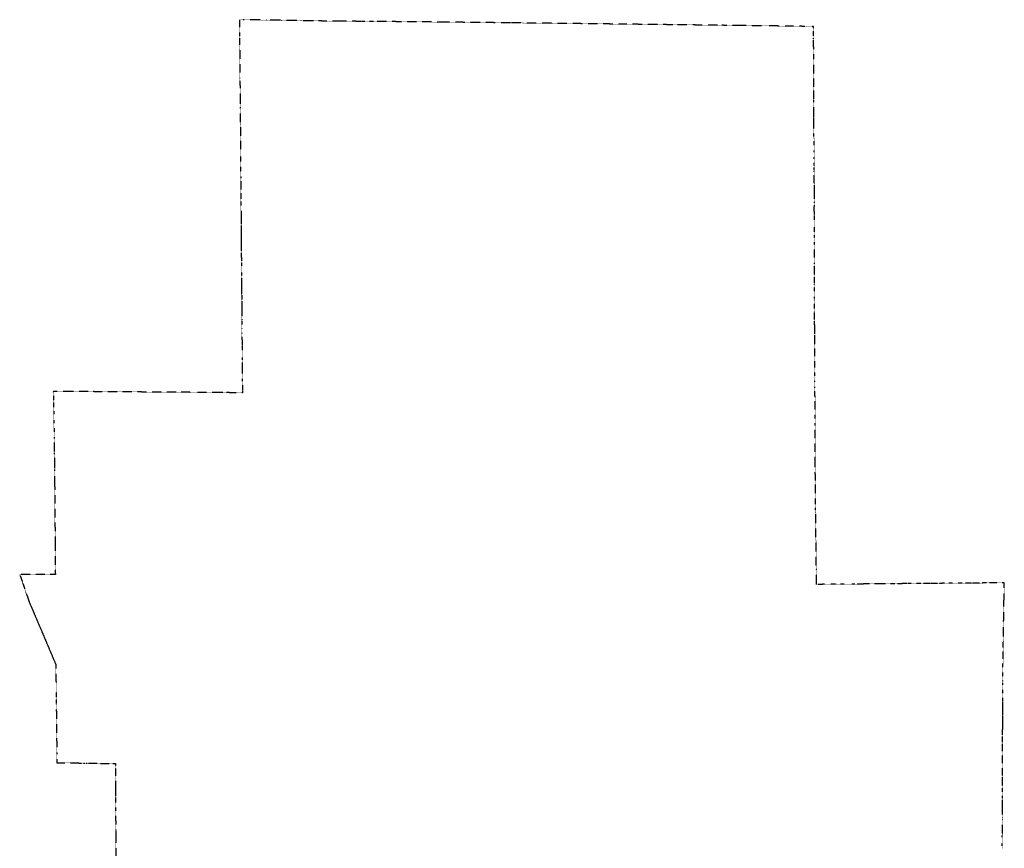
# Model space of a CAD drawing. Extents: x 2234729 to 2254000, y 588345 to 614924.
# Tile 10 of 10: x 2234729 to 2248800, y 603083 to 614924. Entities that reach past the tile are written whole.
import ezdxf

# ---------------------------------------------------------------- set-up
doc = ezdxf.new("R2010")
doc.units = 21
doc.header["$MEASUREMENT"] = 0
doc.linetypes.add('OhDOT_USTN3', pattern=[0.22, 0.165, -0.055])
doc.layers.add('DV_X_Township_Line', color=3, linetype='OhDOT_USTN3')

msp = doc.modelspace()

# ---------------------------------------------------------------- linework, layer by layer
at = {"layer": 'DV_X_Township_Line'}
msp.add_lwpolyline([(2248769, 603082), (2248770, 603154), (2248771, 603182), (2248772, 603267), (2248774, 603351), (2248776, 603458), (2248777, 603498), (2248777, 603516), (2248773, 603663), (2248773, 603699), (2248773, 603726), (2248773, 603798), (2248773, 603888), (2248773, 603913), (2248773, 603938), (2248773, 603941), (2248774, 604125), (2248775, 604350), (2248775, 604473), (2248776, 604578), (2248776, 604682), (2248777, 604785), (2248777, 604880), (2248777, 604980), (2248778, 605083), (2248778, 605183), (2248778, 605186), (2248778, 605283), (2248779, 605347), (2248779, 605383), (2248779, 605446), (2248779, 605483), (2248779, 605580), (2248780, 605583), (2248781, 605683), (2248783, 605792), (2248783, 605793), (2248784, 605903), (2248785, 605955), (2248796, 606629), (2248800, 606876), (2248769, 606877), (2248637, 606876), (2248546, 606875), (2248542, 606875), (2248447, 606874), (2248446, 606874), (2248352, 606873), (2248346, 606873), (2248257, 606873), (2248246, 606872), (2248162, 606872), (2248146, 606872), (2248049, 606871), (2248046, 606871), (2247946, 606870), (2247846, 606869), (2247746, 606868), (2247646, 606867), (2247546, 606867), (2247421, 606866), (2247276, 606864), (2247176, 606864), (2247076, 606863), (2247056, 606863), (2246976, 606862), (2246946, 606862), (2246876, 606861), (2246845, 606861), (2246776, 606860), (2246755, 606860), (2246676, 606859), (2246665, 606859), (2246576, 606859), (2246485, 606858), (2246476, 606858), (2246395, 606857), (2246376, 606857), (2246305, 606856), (2246139, 606855), (2246115, 606855), (2246115, 606887), (2246114, 607065), (2246104, 607916), (2246103, 608003), (2246100, 608312), (2246099, 608635), (2246097, 609123), (2246096, 609223), (2246095, 609531), (2246094, 609665), (2246094, 609764), (2246093, 609864), (2246094, 609987), (2246093, 610225), (2246092, 610340), (2246092, 610436), (2246090, 610570), (2246090, 610588), (2246090, 610614), (2246090, 610638), (2246090, 610680), (2246089, 610736), (2246089, 610747), (2246089, 610749), (2246089, 610837), (2246089, 610862), (2246089, 610871), (2246089, 610921), (2246089, 610940), (2246088, 611033), (2246088, 611069), (2246088, 611097), (2246088, 611146), (2246088, 611246), (2246087, 611437), (2246088, 611538), (2246088, 611618), (2246087, 611744), (2246087, 611843), (2246086, 611939), (2246086, 612006), (2246086, 612127), (2246085, 612220), (2246086, 612305), (2246086, 612366), (2246086, 612465), (2246086, 612529), (2246086, 612561), (2246085, 612592), (2246085, 612645), (2246084, 612748), (2246084, 612780), (2246084, 612839), (2246083, 612938), (2246082, 613033), (2246081, 613186), (2246080, 613277), (2246079, 613419), (2246079, 613528), (2246078, 613639), (2246078, 613777), (2246078, 613962), (2246077, 614298), (2246076, 614358), (2246076, 614394), (2246076, 614509), (2246075, 614651), (2246075, 614693), (2246074, 614801), (2246074, 614829), (2246074, 614829), (2246053, 614828), (2246012, 614828), (2245938, 614829), (2245704, 614832), (2245376, 614837), (2244999, 614841), (2244762, 614844), (2244077, 614852), (2243308, 614861), (2241753, 614879), (2240835, 614889), (2240810, 614890), (2240776, 614890), (2240753, 614890), (2239790, 614899), (2239730, 614900), (2239623, 614900), (2239299, 614903), (2238999, 614906), (2238254, 614919), (2238161, 614920), (2237929, 614923), (2237870, 614924), (2237871, 614688), (2237871, 614640), (2237876, 614091), (2237877, 614003), (2237878, 613839), (2237880, 613674), (2237884, 613166), (2237885, 613042), (2237885, 613015), (2237885, 612941), (2237886, 612801), (2237888, 612658), (2237889, 612443), (2237890, 612326), (2237892, 612139), (2237892, 612067), (2237893, 612009), (2237893, 612003), (2237893, 611950), (2237894, 611891), (2237894, 611832), (2237894, 611773), (2237895, 611714), (2237895, 611653), (2237896, 611593), (2237896, 611535), (2237897, 611474), (2237897, 611414), (2237898, 611356), (2237898, 611296), (2237899, 611232), (2237899, 611181), (2237900, 611105), (2237900, 611047), (2237901, 610987), (2237901, 610927), (2237901, 610866), (2237902, 610807), (2237902, 610747), (2237903, 610687), (2237903, 610629), (2237904, 610569), (2237904, 610510), (2237905, 610451), (2237905, 610391), (2237906, 610331), (2237906, 610272), (2237907, 610207), (2237907, 610149), (2237908, 610089), (2237908, 610028), (2237909, 609899), (2237910, 609760), (2237911, 609630), (2237911, 609592), (2237765, 609594), (2237664, 609595), (2237500, 609597), (2237248, 609598), (2237177, 609599), (2237027, 609600), (2235737, 609609), (2235463, 609609), (2235210, 609613), (2235209, 609602), (2235211, 609485), (2235213, 609385), (2235215, 609285), (2235217, 609185), (2235219, 609085), (2235221, 608959), (2235221, 608902), (2235223, 608736), (2235223, 608716), (2235225, 608596), (2235226, 608498), (2235228, 608320), (2235228, 608293), (2235235, 607447), (2235238, 606996), (2234729, 606997), (2234775, 606865), (2234862, 606608), (2235053, 606160), (2235245, 605708), (2235248, 605412), (2235249, 605375), (2235250, 605277), (2235250, 605273), (2235250, 605244), (2235250, 605211), (2235251, 605153), (2235251, 605153), (2235252, 605060), (2235259, 604430), (2235260, 604305), (2235592, 604302), (2235613, 604302), (2235658, 604302), (2235694, 604302), (2235779, 604301), (2235828, 604301), (2235830, 604295), (2235936, 604293), (2236046, 604294), (2236059, 604294), (2236072, 604294), (2236097, 604293), (2236097, 604284), (2236097, 604268), (2236098, 604180), (2236100, 604048), (2236100, 603957), (2236098, 603809), (2236099, 603665), (2236101, 603342), (2236101, 603252), (2236102, 603173), (2236107, 602312)], dxfattribs=at)

doc.saveas('drawing.dxf')
